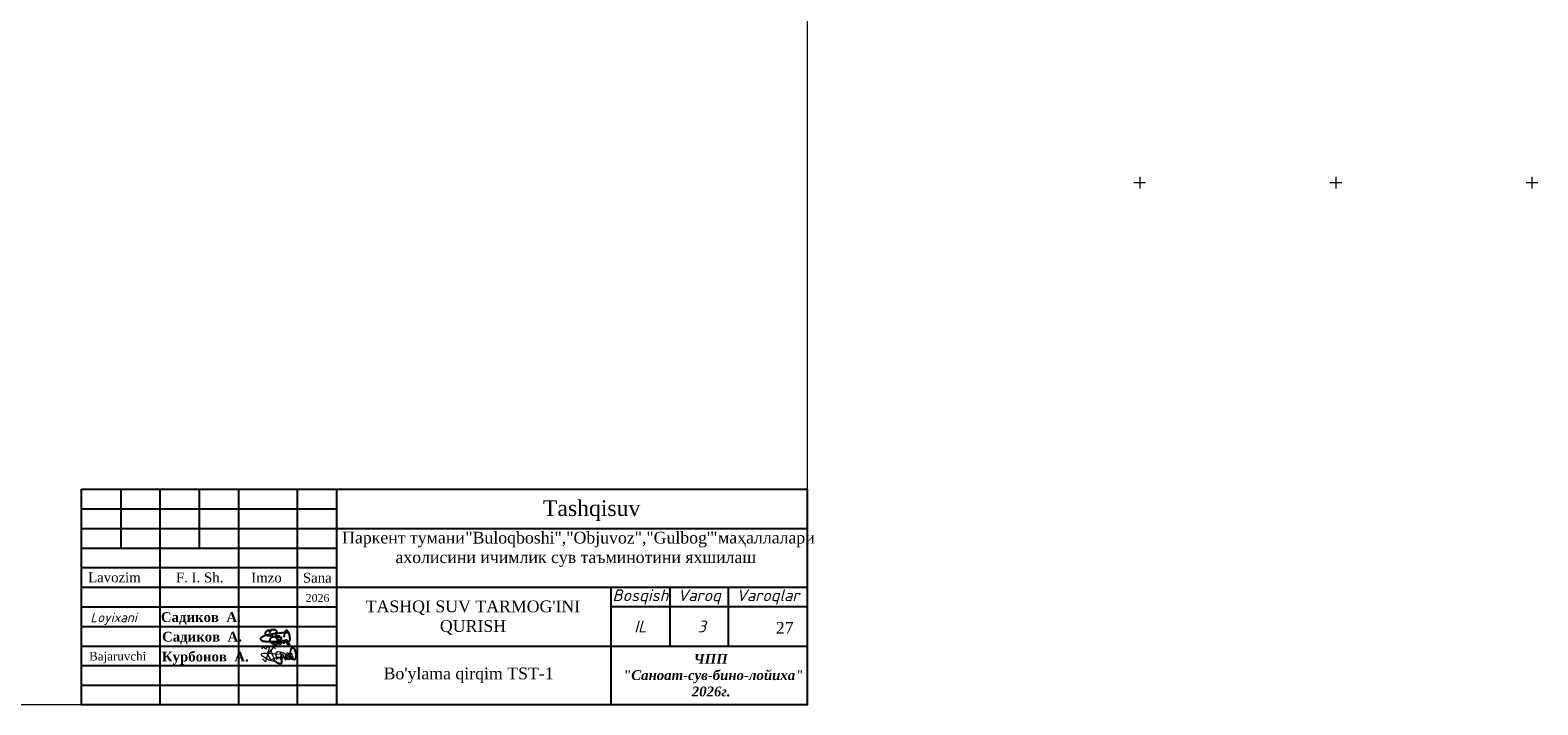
# Model space of a CAD drawing. Header units: millimetres. Extents: x 366033 to 446362, y 4247208 to 4265071.
# Tile 136 of 159: x 435605 to 435989, y 4257843 to 4258015. Entities that reach past the tile are written whole.
import ezdxf

# ---------------------------------------------------------------- set-up
doc = ezdxf.new("R2010")
doc.units = ezdxf.units.MM
doc.layers.add('GEODS_POINT_GRID#_B', color=7, linetype='Continuous', true_color=0x000000)
doc.layers.add('план', color=7, linetype='Continuous', lineweight=40)
doc.styles.add('GOST 2.304', font='CS_Gost2304.shx')
doc.styles.add('SHRFT', font='TXT', dxfattribs={"width": 1.75})
doc.styles.get("Standard").update_dxf_attribs({"font": 'times.ttf'})
doc.styles.add('TIMES', font='times.ttf')

# ---------------------------------------------------------------- blocks, each defined once
blk = doc.blocks.new('CrossCoord_m1')
at = {"layer": 'GEODS_POINT_GRID#_B', "color": 3, "lineweight": 20, "true_color": 0x00ff00, "flags": 128}
for points in [[(-3, 0), (3, 0)], [(0, 3), (0, -3)]]:
    blk.add_lwpolyline(points, dxfattribs=at)

msp = doc.modelspace()

# ---------------------------------------------------------------- linework, layer by layer
at = {"color": 250, "lineweight": 25}
for p, q in [((435627.874, 4257898.252, -1016.516), (435627.874, 4257883.252, -1016.516)), ((435637.874, 4257898.252, -1016.516), (435637.874, 4257843.252, -1016.516)), ((435647.874, 4257898.252, -1016.516), (435647.874, 4257883.252, -1016.516)), ((435657.874, 4257898.252, -1016.516), (435657.874, 4257843.252, -1016.516)), ((435672.874, 4257898.252, -847.097), (435672.874, 4257843.252, -847.097)), ((435682.874, 4257898.252), (435682.874, 4257843.252)), ((435617.874, 4257893.252), (435682.874, 4257893.252)), ((435617.874, 4257888.252), (435802.874, 4257888.252)), ((435617.874, 4257888.252), (435682.874, 4257888.252)), ((435617.874, 4257883.252), (435682.874, 4257883.252)), ((435617.874, 4257878.252), (435682.874, 4257878.252)), ((435617.874, 4257873.252), (435802.874, 4257873.252)), ((435752.874, 4257873.252), (435752.874, 4257843.252)), ((435767.874, 4257873.252), (435767.874, 4257858.252)), ((435782.874, 4257858.252), (435782.874, 4257873.252)), ((435617.874, 4257868.252), (435682.874, 4257868.252)), ((435802.874, 4257868.252), (435752.874, 4257868.252)), ((435802.874, 4257868.252), (435752.874, 4257868.252)), ((435617.874, 4257863.252), (435682.874, 4257863.252)), ((435617.874, 4257858.252), (435802.874, 4257858.252)), ((435617.874, 4257853.252), (435682.874, 4257853.252)), ((435617.874, 4257848.252), (435682.874, 4257848.252))]:
    msp.add_line(p, q, dxfattribs=at)
at = {"color": 5, "lineweight": 25, "ltscale": 2}
for p, q in [((435663.542, 4257860.228), (435663.522, 4257860.012)), ((435663.542, 4257860.228), (435663.522, 4257860.012)), ((435663.522, 4257860.012), (435663.557, 4257859.897)), ((435663.522, 4257860.012), (435663.557, 4257859.897)), ((435663.587, 4257860.313), (435663.542, 4257860.228)), ((435663.587, 4257860.313), (435663.542, 4257860.228)), ((435663.557, 4257859.897), (435663.612, 4257859.842)), ((435663.557, 4257859.897), (435663.612, 4257859.842)), ((435663.769, 4257860.463), (435663.587, 4257860.313)), ((435663.769, 4257860.463), (435663.587, 4257860.313)), ((435663.612, 4257859.842), (435663.732, 4257859.703)), ((435663.612, 4257859.842), (435663.732, 4257859.703)), ((435663.732, 4257859.703), (435663.883, 4257859.648)), ((435663.732, 4257859.703), (435663.883, 4257859.648)), ((435664.083, 4257860.67), (435663.769, 4257860.463)), ((435664.083, 4257860.67), (435663.769, 4257860.463)), ((435663.883, 4257859.648), (435664.042, 4257859.59)), ((435663.883, 4257859.648), (435664.042, 4257859.59)), ((435664.042, 4257859.59), (435664.197, 4257859.534)), ((435664.042, 4257859.59), (435664.197, 4257859.534)), ((435664.345, 4257860.793), (435664.083, 4257860.67)), ((435664.345, 4257860.793), (435664.083, 4257860.67)), ((435664.197, 4257859.534), (435664.331, 4257859.503)), ((435664.197, 4257859.534), (435664.331, 4257859.503)), ((435664.331, 4257859.503), (435664.586, 4257859.459)), ((435664.331, 4257859.503), (435664.586, 4257859.459)), ((435664.536, 4257860.886), (435664.345, 4257860.793)), ((435664.536, 4257860.886), (435664.345, 4257860.793)), ((435664.784, 4257860.978), (435664.536, 4257860.886)), ((435664.784, 4257860.978), (435664.536, 4257860.886)), ((435664.586, 4257859.459), (435664.772, 4257859.428)), ((435664.586, 4257859.459), (435664.772, 4257859.428)), ((435664.772, 4257859.428), (435665.212, 4257859.419)), ((435664.772, 4257859.428), (435665.212, 4257859.419)), ((435665.092, 4257861.048), (435664.784, 4257860.978)), ((435665.092, 4257861.048), (435664.784, 4257860.978)), ((435665.444, 4257861.123), (435665.092, 4257861.048)), ((435665.444, 4257861.123), (435665.092, 4257861.048)), ((435665.212, 4257859.419), (435665.481, 4257859.423)), ((435665.212, 4257859.419), (435665.481, 4257859.423)), ((435665.648, 4257861.168), (435665.444, 4257861.123)), ((435665.648, 4257861.168), (435665.444, 4257861.123)), ((435665.481, 4257859.423), (435665.944, 4257859.42)), ((435665.481, 4257859.423), (435665.944, 4257859.42)), ((435665.947, 4257861.215), (435665.648, 4257861.168)), ((435665.947, 4257861.215), (435665.648, 4257861.168)), ((435665.944, 4257859.42), (435666.455, 4257859.41)), ((435665.944, 4257859.42), (435666.455, 4257859.41)), ((435666.279, 4257861.274), (435665.947, 4257861.215)), ((435666.279, 4257861.274), (435665.947, 4257861.215)), ((435666.499, 4257861.298), (435666.279, 4257861.274)), ((435666.499, 4257861.298), (435666.279, 4257861.274)), ((435666.455, 4257859.41), (435666.842, 4257859.407)), ((435666.455, 4257859.41), (435666.842, 4257859.407)), ((435666.787, 4257861.349), (435666.499, 4257861.298)), ((435666.787, 4257861.349), (435666.499, 4257861.298)), ((435667.173, 4257861.397), (435666.787, 4257861.349)), ((435667.173, 4257861.397), (435666.787, 4257861.349)), ((435666.842, 4257859.407), (435667.505, 4257859.422)), ((435666.842, 4257859.407), (435667.505, 4257859.422)), ((435667.415, 4257861.42), (435667.173, 4257861.397)), ((435667.415, 4257861.42), (435667.173, 4257861.397)), ((435667.744, 4257861.467), (435667.415, 4257861.42)), ((435667.744, 4257861.467), (435667.415, 4257861.42)), ((435667.505, 4257859.422), (435667.999, 4257859.412)), ((435667.505, 4257859.422), (435667.999, 4257859.412)), ((435667.971, 4257861.489), (435667.744, 4257861.467)), ((435667.971, 4257861.489), (435667.744, 4257861.467)), ((435668.337, 4257861.519), (435667.971, 4257861.489)), ((435668.337, 4257861.519), (435667.971, 4257861.489)), ((435667.999, 4257859.412), (435668.477, 4257859.351)), ((435667.999, 4257859.412), (435668.477, 4257859.351)), ((435668.176, 4257858.902), (435668.206, 4257859.007)), ((435668.176, 4257858.902), (435668.206, 4257859.007)), ((435668.199, 4257858.831), (435668.176, 4257858.902)), ((435668.199, 4257858.831), (435668.176, 4257858.902)), ((435668.243, 4257858.756), (435668.199, 4257858.831)), ((435668.243, 4257858.756), (435668.199, 4257858.831)), ((435668.206, 4257859.007), (435668.223, 4257859.068)), ((435668.206, 4257859.007), (435668.223, 4257859.068)), ((435668.223, 4257859.068), (435668.257, 4257859.125)), ((435668.223, 4257859.068), (435668.257, 4257859.125)), ((435668.302, 4257858.692), (435668.243, 4257858.756)), ((435668.302, 4257858.692), (435668.243, 4257858.756)), ((435668.257, 4257859.125), (435668.303, 4257859.202)), ((435668.257, 4257859.125), (435668.303, 4257859.202)), ((435668.343, 4257858.661), (435668.302, 4257858.692)), ((435668.343, 4257858.661), (435668.302, 4257858.692)), ((435668.303, 4257859.202), (435668.368, 4257859.252)), ((435668.303, 4257859.202), (435668.368, 4257859.252)), ((435668.669, 4257861.54), (435668.337, 4257861.519)), ((435668.669, 4257861.54), (435668.337, 4257861.519)), ((435668.412, 4257858.661), (435668.343, 4257858.661)), ((435668.412, 4257858.661), (435668.343, 4257858.661)), ((435668.368, 4257859.252), (435668.428, 4257859.315)), ((435668.368, 4257859.252), (435668.428, 4257859.315)), ((435668.516, 4257858.68), (435668.412, 4257858.661)), ((435668.516, 4257858.68), (435668.412, 4257858.661)), ((435668.428, 4257859.315), (435668.533, 4257859.378)), ((435668.428, 4257859.315), (435668.533, 4257859.378)), ((435668.433, 4257859.33), (435668.533, 4257859.378)), ((435668.433, 4257859.33), (435668.533, 4257859.378)), ((435668.589, 4257858.708), (435668.516, 4257858.68)), ((435668.589, 4257858.708), (435668.516, 4257858.68)), ((435668.533, 4257859.378), (435668.705, 4257859.477)), ((435668.533, 4257859.378), (435668.705, 4257859.477)), ((435668.533, 4257859.378), (435668.65, 4257859.281)), ((435668.533, 4257859.378), (435668.65, 4257859.281)), ((435668.658, 4257858.739), (435668.589, 4257858.708)), ((435668.658, 4257858.739), (435668.589, 4257858.708)), ((435668.65, 4257859.281), (435668.709, 4257859.232)), ((435668.65, 4257859.281), (435668.709, 4257859.232)), ((435668.74, 4257858.833), (435668.658, 4257858.739)), ((435668.74, 4257858.833), (435668.658, 4257858.739)), ((435668.947, 4257861.594), (435668.669, 4257861.54)), ((435668.947, 4257861.594), (435668.669, 4257861.54)), ((435668.705, 4257859.477), (435668.833, 4257859.551)), ((435668.705, 4257859.477), (435668.833, 4257859.551)), ((435668.709, 4257859.232), (435668.74, 4257859.173)), ((435668.709, 4257859.232), (435668.74, 4257859.173)), ((435668.74, 4257859.173), (435668.779, 4257859.099)), ((435668.74, 4257859.173), (435668.779, 4257859.099)), ((435668.775, 4257858.912), (435668.74, 4257858.833)), ((435668.775, 4257858.912), (435668.74, 4257858.833)), ((435668.8, 4257859.024), (435668.775, 4257858.912)), ((435668.8, 4257859.024), (435668.775, 4257858.912)), ((435668.779, 4257859.099), (435668.8, 4257859.024)), ((435668.779, 4257859.099), (435668.8, 4257859.024)), ((435668.833, 4257859.551), (435668.984, 4257859.659)), ((435668.833, 4257859.551), (435668.984, 4257859.659)), ((435669.181, 4257861.604), (435668.947, 4257861.594)), ((435669.181, 4257861.604), (435668.947, 4257861.594)), ((435668.984, 4257859.659), (435669.095, 4257859.659)), ((435668.984, 4257859.659), (435669.095, 4257859.659)), ((435669.095, 4257859.659), (435669.441, 4257859.664)), ((435669.095, 4257859.659), (435669.441, 4257859.664)), ((435669.366, 4257861.612), (435669.181, 4257861.604)), ((435669.366, 4257861.612), (435669.181, 4257861.604)), ((435669.335, 4257859.165), (435669.473, 4257859.327)), ((435669.335, 4257859.165), (435669.473, 4257859.327)), ((435669.335, 4257859.103), (435669.335, 4257859.165)), ((435669.335, 4257859.103), (435669.335, 4257859.165)), ((435669.37, 4257859.039), (435669.335, 4257859.103)), ((435669.37, 4257859.039), (435669.335, 4257859.103)), ((435669.724, 4257861.652), (435669.366, 4257861.612)), ((435669.724, 4257861.652), (435669.366, 4257861.612)), ((435669.393, 4257858.994), (435669.37, 4257859.039)), ((435669.393, 4257858.994), (435669.37, 4257859.039)), ((435669.45, 4257858.977), (435669.393, 4257858.994)), ((435669.45, 4257858.977), (435669.393, 4257858.994)), ((435669.441, 4257859.664), (435669.502, 4257859.664)), ((435669.441, 4257859.664), (435669.502, 4257859.664)), ((435669.524, 4257858.977), (435669.45, 4257858.977)), ((435669.524, 4257858.977), (435669.45, 4257858.977)), ((435669.473, 4257859.327), (435669.544, 4257859.409)), ((435669.473, 4257859.327), (435669.544, 4257859.409)), ((435669.502, 4257859.664), (435669.704, 4257859.65)), ((435669.502, 4257859.664), (435669.704, 4257859.65)), ((435669.641, 4257859.049), (435669.524, 4257858.977)), ((435669.641, 4257859.049), (435669.524, 4257858.977)), ((435669.544, 4257859.409), (435669.751, 4257859.583)), ((435669.544, 4257859.409), (435669.751, 4257859.583)), ((435669.805, 4257859.149), (435669.641, 4257859.049)), ((435669.805, 4257859.149), (435669.641, 4257859.049)), ((435669.703, 4257859.542), (435669.776, 4257859.608)), ((435669.703, 4257859.542), (435669.776, 4257859.608)), ((435669.704, 4257859.65), (435669.876, 4257859.546)), ((435669.704, 4257859.65), (435669.876, 4257859.546)), ((435669.949, 4257861.654), (435669.724, 4257861.652)), ((435669.949, 4257861.654), (435669.724, 4257861.652)), ((435669.776, 4257859.608), (435669.82, 4257859.647)), ((435669.776, 4257859.608), (435669.82, 4257859.647)), ((435669.901, 4257859.241), (435669.805, 4257859.149)), ((435669.901, 4257859.241), (435669.805, 4257859.149)), ((435669.82, 4257859.647), (435669.904, 4257859.698)), ((435669.82, 4257859.647), (435669.904, 4257859.698)), ((435669.876, 4257859.546), (435669.947, 4257859.49)), ((435669.876, 4257859.546), (435669.947, 4257859.49)), ((435669.954, 4257859.323), (435669.901, 4257859.241)), ((435669.954, 4257859.323), (435669.901, 4257859.241)), ((435669.904, 4257859.698), (435669.958, 4257859.731)), ((435669.904, 4257859.698), (435669.958, 4257859.731)), ((435669.947, 4257859.49), (435669.978, 4257859.403)), ((435669.947, 4257859.49), (435669.978, 4257859.403)), ((435670.337, 4257861.657), (435669.949, 4257861.654)), ((435670.337, 4257861.657), (435669.949, 4257861.654)), ((435669.978, 4257859.403), (435669.954, 4257859.323)), ((435669.978, 4257859.403), (435669.954, 4257859.323)), ((435669.958, 4257859.731), (435670.016, 4257859.751)), ((435669.958, 4257859.731), (435670.016, 4257859.751)), ((435670.016, 4257859.751), (435670.056, 4257859.764)), ((435670.016, 4257859.751), (435670.056, 4257859.764)), ((435670.056, 4257859.764), (435670.11, 4257859.764)), ((435670.056, 4257859.764), (435670.11, 4257859.764)), ((435670.11, 4257859.764), (435670.155, 4257859.749)), ((435670.11, 4257859.764), (435670.155, 4257859.749)), ((435670.155, 4257859.749), (435670.211, 4257859.717)), ((435670.155, 4257859.749), (435670.211, 4257859.717)), ((435670.244, 4257858.547), (435670.187, 4257858.591)), ((435670.211, 4257859.717), (435670.246, 4257859.696)), ((435670.211, 4257859.717), (435670.246, 4257859.696)), ((435670.34, 4257858.547), (435670.244, 4257858.547)), ((435670.246, 4257859.696), (435670.273, 4257859.658)), ((435670.246, 4257859.696), (435670.273, 4257859.658)), ((435670.281, 4257859.216), (435670.248, 4257859.086)), ((435670.281, 4257859.216), (435670.248, 4257859.086)), ((435670.248, 4257859.086), (435670.248, 4257858.995)), ((435670.248, 4257859.086), (435670.248, 4257858.995)), ((435670.248, 4257858.995), (435670.275, 4257858.903)), ((435670.248, 4257858.995), (435670.275, 4257858.903)), ((435670.273, 4257859.658), (435670.296, 4257859.621)), ((435670.273, 4257859.658), (435670.296, 4257859.621)), ((435670.275, 4257858.903), (435670.322, 4257858.811)), ((435670.275, 4257858.903), (435670.322, 4257858.811)), ((435670.311, 4257859.33), (435670.281, 4257859.216)), ((435670.311, 4257859.33), (435670.281, 4257859.216)), ((435670.296, 4257859.621), (435670.312, 4257859.594)), ((435670.296, 4257859.621), (435670.312, 4257859.594)), ((435670.334, 4257859.522), (435670.311, 4257859.429)), ((435670.334, 4257859.522), (435670.311, 4257859.429)), ((435670.311, 4257859.429), (435670.311, 4257859.33)), ((435670.311, 4257859.429), (435670.311, 4257859.33)), ((435670.312, 4257859.594), (435670.334, 4257859.522)), ((435670.312, 4257859.594), (435670.334, 4257859.522)), ((435670.322, 4257858.811), (435670.367, 4257858.778)), ((435670.322, 4257858.811), (435670.367, 4257858.778)), ((435670.489, 4257861.657), (435670.337, 4257861.657)), ((435670.489, 4257861.657), (435670.337, 4257861.657)), ((435670.484, 4257858.574), (435670.34, 4257858.547)), ((435670.367, 4257858.778), (435670.446, 4257858.748)), ((435670.367, 4257858.778), (435670.446, 4257858.748)), ((435670.446, 4257858.748), (435670.52, 4257858.719)), ((435670.446, 4257858.748), (435670.52, 4257858.719)), ((435670.585, 4257858.613), (435670.484, 4257858.574)), ((435670.728, 4257861.643), (435670.489, 4257861.657)), ((435670.728, 4257861.643), (435670.489, 4257861.657)), ((435670.52, 4257858.719), (435670.658, 4257858.719)), ((435670.52, 4257858.719), (435670.658, 4257858.719)), ((435670.658, 4257858.719), (435670.749, 4257858.737)), ((435670.658, 4257858.719), (435670.749, 4257858.737)), ((435670.749, 4257858.737), (435670.844, 4257858.748)), ((435670.749, 4257858.737), (435670.844, 4257858.748)), ((435670.844, 4257858.748), (435671.059, 4257858.778)), ((435670.844, 4257858.748), (435671.059, 4257858.778))]:
    msp.add_line(p, q, dxfattribs=at)
at = {"color": 0, "lineweight": 0}
msp.add_lwpolyline([(435208.874, 4258263.252), (435802.874, 4258263.252), (435802.874, 4257843.252), (435208.874, 4257843.252)], close=True, dxfattribs=at)
at = {"color": 250, "lineweight": 25}
msp.add_lwpolyline([(435617.874, 4257898.252), (435802.874, 4257898.252), (435802.874, 4257843.252), (435617.874, 4257843.252)], close=True, dxfattribs=at)
at = {"color": 5, "lineweight": 25, "ltscale": 2}
for points in [[(435666.861, 4257861.457), (435667.155, 4257861.454), (435667.28, 4257861.513), (435667.398, 4257861.601), (435667.481, 4257861.66), (435667.572, 4257861.744), (435667.623, 4257861.793), (435667.68, 4257861.875), (435667.675, 4257861.95), (435667.651, 4257862.07), (435667.631, 4257862.11), (435667.542, 4257862.193), (435667.433, 4257862.272), (435667.306, 4257862.332), (435667.145, 4257862.379), (435666.905, 4257862.427), (435666.71, 4257862.427), (435666.478, 4257862.412), (435666.289, 4257862.384), (435666.119, 4257862.345), (435665.918, 4257861.778), (435665.682, 4257862.276), (435665.466, 4257862.203), (435665.252, 4257862.127), (435665.032, 4257862), (435664.861, 4257861.89), (435664.752, 4257861.796), (435664.683, 4257861.644), (435664.67, 4257861.553), (435664.711, 4257861.399), (435664.823, 4257861.208), (435664.881, 4257861.145), (435664.981, 4257861.079), (435665.122, 4257861.028), (435665.319, 4257860.978), (435665.755, 4257860.922), (435666.01, 4257860.892), (435666.137, 4257860.876), (435666.453, 4257861.313), (435666.546, 4257861.284), (435666.33, 4257860.799)], [(435666.861, 4257861.457), (435667.155, 4257861.454), (435667.28, 4257861.513), (435667.398, 4257861.601), (435667.481, 4257861.66), (435667.572, 4257861.744), (435667.623, 4257861.793), (435667.68, 4257861.875), (435667.675, 4257861.95), (435667.651, 4257862.07), (435667.631, 4257862.11), (435667.542, 4257862.193), (435667.433, 4257862.272), (435667.306, 4257862.332), (435667.145, 4257862.379), (435666.905, 4257862.427), (435666.71, 4257862.427), (435666.478, 4257862.412), (435666.289, 4257862.384), (435666.119, 4257862.345), (435665.918, 4257861.778), (435665.682, 4257862.276), (435665.466, 4257862.203), (435665.252, 4257862.127), (435665.032, 4257862), (435664.861, 4257861.89), (435664.752, 4257861.796), (435664.683, 4257861.644), (435664.67, 4257861.553), (435664.711, 4257861.399), (435664.823, 4257861.208), (435664.881, 4257861.145), (435664.981, 4257861.079), (435665.122, 4257861.028), (435665.319, 4257860.978), (435665.755, 4257860.922), (435666.01, 4257860.892), (435666.137, 4257860.876), (435666.453, 4257861.313), (435666.546, 4257861.284), (435666.33, 4257860.799)], [(435670.073, 4257860.007), (435670.07, 4257859.713), (435670.129, 4257859.588), (435670.217, 4257859.47), (435670.276, 4257859.387), (435670.36, 4257859.296), (435670.409, 4257859.244), (435670.491, 4257859.188), (435670.566, 4257859.192), (435670.686, 4257859.217), (435670.726, 4257859.237), (435670.809, 4257859.325), (435670.889, 4257859.435), (435670.948, 4257859.562), (435670.995, 4257859.722), (435671.043, 4257859.962), (435671.043, 4257860.158), (435671.029, 4257860.389), (435671.001, 4257860.579), (435670.961, 4257860.749), (435670.932, 4257861.01), (435670.892, 4257861.186), (435670.819, 4257861.402), (435670.743, 4257861.616), (435670.617, 4257861.836), (435670.506, 4257862.007), (435670.413, 4257862.116), (435670.26, 4257862.185), (435670.169, 4257862.197), (435670.015, 4257862.156), (435669.824, 4257862.045), (435669.761, 4257861.987), (435669.696, 4257861.887), (435669.645, 4257861.745), (435669.595, 4257861.548), (435669.539, 4257861.113), (435669.508, 4257860.858), (435669.492, 4257860.731), (435669.473, 4257860.665), (435669.444, 4257860.572), (435669.415, 4257860.538)], [(435667.33, 4257861.55), (435667.59, 4257861.457), (435667.387, 4257861.117), (435667.59, 4257860.954), (435667.595, 4257860.578), (435667.659, 4257860.24), (435667.73, 4257859.861), (435667.727, 4257859.419), (435667.727, 4257859.072), (435667.672, 4257858.791), (435667.594, 4257858.675), (435667.509, 4257858.582), (435667.422, 4257858.553), (435667.344, 4257858.552), (435667.22, 4257858.582), (435666.965, 4257858.686), (435666.758, 4257858.803), (435666.473, 4257858.989), (435666.296, 4257859.104), (435665.966, 4257859.295), (435665.556, 4257859.469)], [(435668.085, 4257859.811), (435668.379, 4257859.809), (435668.504, 4257859.868), (435668.622, 4257859.955), (435668.705, 4257860.014), (435668.795, 4257860.099), (435668.847, 4257860.147), (435668.904, 4257860.229), (435668.899, 4257860.304), (435668.874, 4257860.425), (435668.854, 4257860.464), (435668.766, 4257860.547), (435668.114, 4257860.31), (435667.987, 4257860.369), (435668.369, 4257860.733), (435668.129, 4257860.781), (435667.934, 4257860.781), (435667.702, 4257860.767), (435667.512, 4257860.739), (435667.342, 4257860.426), (435667.081, 4257860.67), (435666.905, 4257860.63), (435666.689, 4257860.558), (435666.475, 4257860.482), (435666.256, 4257860.355), (435666.084, 4257860.244), (435665.976, 4257860.151), (435665.906, 4257859.999), (435665.894, 4257859.907), (435665.935, 4257859.754), (435666.047, 4257859.562), (435666.104, 4257859.499), (435666.204, 4257859.434), (435666.346, 4257859.383), (435666.543, 4257859.333), (435666.978, 4257859.277), (435667.233, 4257859.246), (435667.361, 4257859.231), (435667.427, 4257859.211), (435667.519, 4257859.182), (435667.553, 4257859.153)], [(435668.085, 4257859.811), (435668.379, 4257859.809), (435668.504, 4257859.868), (435668.622, 4257859.955), (435668.705, 4257860.014), (435668.795, 4257860.099), (435668.847, 4257860.147), (435668.904, 4257860.229), (435668.899, 4257860.304), (435668.874, 4257860.425), (435668.854, 4257860.464), (435668.766, 4257860.547), (435668.114, 4257860.31), (435667.987, 4257860.369), (435668.369, 4257860.733), (435668.129, 4257860.781), (435667.934, 4257860.781), (435667.702, 4257860.767), (435667.512, 4257860.739), (435667.342, 4257860.426), (435667.081, 4257860.67), (435666.905, 4257860.63), (435666.689, 4257860.558), (435666.475, 4257860.482), (435666.256, 4257860.355), (435666.084, 4257860.244), (435665.976, 4257860.151), (435665.906, 4257859.999), (435665.894, 4257859.907), (435665.935, 4257859.754), (435666.047, 4257859.562), (435666.104, 4257859.499), (435666.204, 4257859.434), (435666.346, 4257859.383), (435666.543, 4257859.333), (435666.978, 4257859.277), (435667.233, 4257859.246), (435667.361, 4257859.231), (435667.427, 4257859.211), (435667.519, 4257859.182), (435667.553, 4257859.153)], [(435668.487, 4257856.676), (435668.747, 4257856.583), (435668.544, 4257856.242), (435668.747, 4257856.079), (435668.751, 4257855.703), (435668.815, 4257855.365), (435668.886, 4257854.986), (435668.883, 4257854.544), (435668.883, 4257854.197), (435668.828, 4257853.916), (435668.75, 4257853.8), (435668.666, 4257853.707), (435668.578, 4257853.678), (435668.5, 4257853.677), (435668.376, 4257853.707), (435668.122, 4257853.811), (435667.914, 4257853.928), (435667.629, 4257854.114), (435667.452, 4257854.229), (435667.122, 4257854.42), (435666.712, 4257854.594)], [(435671.65, 4257855.622), (435671.648, 4257855.328), (435671.706, 4257855.203), (435671.794, 4257855.085), (435671.853, 4257855.002), (435671.938, 4257854.911), (435671.986, 4257854.86), (435672.068, 4257854.803), (435672.143, 4257854.808), (435672.264, 4257854.832), (435672.303, 4257854.852), (435672.386, 4257854.941), (435672.466, 4257855.05), (435672.525, 4257855.177), (435672.572, 4257855.338), (435672.62, 4257855.578), (435672.62, 4257855.773), (435672.606, 4257856.005), (435672.578, 4257856.194), (435672.538, 4257856.364), (435672.509, 4257856.626), (435672.469, 4257856.801), (435672.396, 4257857.018), (435672.32, 4257857.231), (435672.194, 4257857.451), (435672.083, 4257857.622), (435671.99, 4257857.731), (435671.838, 4257857.8), (435671.746, 4257857.813), (435671.592, 4257857.772), (435671.401, 4257857.66), (435671.338, 4257857.602), (435671.273, 4257857.502), (435671.222, 4257857.361), (435671.172, 4257857.164), (435671.116, 4257856.728), (435671.085, 4257856.473), (435671.07, 4257856.346), (435671.05, 4257856.28), (435671.021, 4257856.187), (435670.992, 4257856.153)]]:
    msp.add_lwpolyline(points, dxfattribs=at)
at = {"color": 5, "lineweight": 5}
for points in [[(435663.891, 4257857.501), (435664.17, 4257857.987), (435664.958, 4257857.536), (435665.243, 4257858.036), (435665.792, 4257858.036), (435664.749, 4257854.213), (435664.007, 4257855.023)], [(435665.27, 4257856.124), (435666.927, 4257857.964), (435667.373, 4257857.562)], [(435665.27, 4257856.124), (435666.116, 4257854.653), (435666.767, 4257855.026)]]:
    msp.add_lwpolyline(points, dxfattribs=at)
for points in [[(435666.099, 4257857.044), (435666.813, 4257854.466), (435663.792, 4257855.956), (435668.107, 4257856.162)], [(435666.767, 4257855.026), (435668.067, 4257855.36), (435667.517, 4257854.887), (435669.322, 4257855.651), (435668.679, 4257854.734), (435669.046, 4257856.201), (435669.887, 4257854.642), (435670.056, 4257856.262), (435670.27, 4257854.627), (435670.071, 4257855.299), (435671.295, 4257856.507), (435670.698, 4257855.269), (435671.264, 4257855.131), (435670.3, 4257856.522), (435670.713, 4257854.825), (435671.6, 4257856.262), (435670.912, 4257855.605), (435671.646, 4257854.795), (435667.532, 4257856.537), (435667.502, 4257855.712), (435669, 4257855.391)]]:
    msp.add_spline(points, degree=3, dxfattribs=at)

# ---------------------------------------------------------------- block references
at = {"layer": 'GEODS_POINT_GRID#_B', "color": 3, "true_color": 0x00ff00, "xscale": 0.5, "yscale": 0.5, "zscale": 0.5}
for p in [(435887.701, 4257976.457), (435937.701, 4257976.457), (435987.701, 4257976.457)]:
    msp.add_blockref('CrossCoord_m1', p, dxfattribs=at)

# ---------------------------------------------------------------- texts
for s, insert, char_height, width, attachment_point in [('\\pi-40.048;Tashqisuv', (435775.574, 4257895.435), 4, 4.20261, 1), ('{\\fTimes New Roman|b0|i0|c204|p18;2026}', (435675.039, 4257871.516), 2, 10.68651, 1), ('{\\fISOCPEUR|b0|i1|c204|p34;Bosqish}', (435760.374, 4257870.752), 3, 15, 5), ('{\\fISOCPEUR|b0|i1|c204|p34;Va\\fISOCPEUR|b0|i1|c0|p34;roq}', (435775.374, 4257870.752), 3, 15, 5), ('{\\fISOCPEUR|b0|i1|c204|p34;Va\\fISOCPEUR|b0|i1|c0|p34;roq\\fISOCPEUR|b0|i1|c204|p34;lar}', (435792.874, 4257870.752), 3, 37.25162, 5), ('{\\fISOCPEUR|b0|i1|c204|p34;IL}', (435760.374, 4257863.252), 3, 15, 5), ('{\\fISOCPEUR|b0|i1|c204|p34;3}', (435776.032, 4257863.252), 3, 15, 5)]:
    msp.add_mtext(s, dxfattribs=dict(insert=insert, char_height=char_height, width=width, attachment_point=attachment_point))
at = {"color": 0, "lineweight": 5, "insert": (435684.328, 4257887.424), "char_height": 3, "width": 154.9538, "attachment_point": 1}
msp.add_mtext('Паркент тумани                                                         маҳаллалари \\P            ахолисини ичимлик сув таъминотини яхшилаш', dxfattribs=at)
at = {"color": 0, "lineweight": 0, "insert": (435715.739, 4257887.4), "char_height": 3, "width": 67.69207, "attachment_point": 1}
msp.add_mtext('"Buloqboshi","Objuvoz","Gulbog\'"', dxfattribs=at)
at = {"lineweight": 25, "ltscale": 100, "attachment_point": 1, "style": 'GOST 2.304'}
for s, insert, char_height, width in [('{\\fTimes New Roman|b0|i0|c204|p18;Lavozim}', (435619.563, 4257877.022), 2.5, 7.14649), ('{\\fTimes New Roman|b0|i0|c204|p18;F. I. Sh.}', (435641.974, 4257877.006), 2.5, 13.23723), ('{\\fTimes New Roman|b0|i0|c204|p18;Imzo}', (435661.167, 4257876.968), 2.5, 12.27251), ('{\\fTimes New Roman|b0|i0|c204|p18;Bajaruvchi}', (435619.813, 4257856.773, 1016.516), 2.2, 8.90888)]:
    msp.add_mtext(s, dxfattribs=dict(at, insert=insert, char_height=char_height, width=width))
at = {"color": 250, "lineweight": 25, "ltscale": 100, "insert": (435674.326, 4257876.94), "char_height": 2.5, "width": 8.14319, "attachment_point": 1, "style": 'GOST 2.304'}
msp.add_mtext('{\\fTimes New Roman|b0|i0|c204|p18;Sana}', dxfattribs=at)
at = {"color": 7, "insert": (435626.064, 4257865.192), "char_height": 0.16239, "width": 16.23922, "attachment_point": 5, "style": 'SHRFT'}
msp.add_mtext('{\\fISOCPEUR|b0|i1|c0|p34;\\H15x;Loyixani} ', dxfattribs=at)
at = {"color": 0, "char_height": 2.5, "attachment_point": 1}
for s, insert in [('{\\fTimes New Roman|b1|i0|c204|p18;Садиков  А.}', (435638.124, 4257866.889)), ('{\\fTimes New Roman|b1|i0|c204|p18;Садиков  А.}', (435638.414, 4257861.892)), ('{\\fTimes New Roman|b1|i0|c204|p18;Курбонов  А.}', (435638.355, 4257856.828))]:
    msp.add_mtext(s, dxfattribs=dict(at, insert=insert))
at = {"color": 5, "insert": (435717.688, 4257865.497), "char_height": 3, "width": 64.16731, "attachment_point": 5}
msp.add_mtext("{\\fTimes New Roman|b0|i0|c204|p18;\\C7;TASHQI SUV TARMOG'INI\\PQURISH}", dxfattribs=at)
at = {"color": 0, "insert": (435794.892, 4257864.39), "char_height": 3.0064, "width": 1.92475, "attachment_point": 1, "style": 'TIMES'}
msp.add_mtext('27', dxfattribs=at)
at = {"color": 0, "ltscale": 0.1, "insert": (435773.235, 4257856.255), "char_height": 2.5, "attachment_point": 1}
msp.add_mtext_dynamic_manual_height_columns('\\pi0.71954;{\\fTimes New Roman|b1|i1|c204|p18;ЧПП\\P\\pi-17.28155;"Cаноат-сув-бино-лойиха"\\P\\pi0.24549;2026г.}', width=9.80425, gutter_width=12.5, heights=[0], dxfattribs=at)
at = {"layer": 'план', "color": 0, "lineweight": 20, "insert": (435694.899, 4257852.762, 0.52), "char_height": 3, "width": 48.58877, "attachment_point": 1}
msp.add_mtext("{\\fTimes New Roman|b0|i0|c204|p18;Bo'ylama qirqim TST-1 }", dxfattribs=at)

doc.saveas('drawing.dxf')
